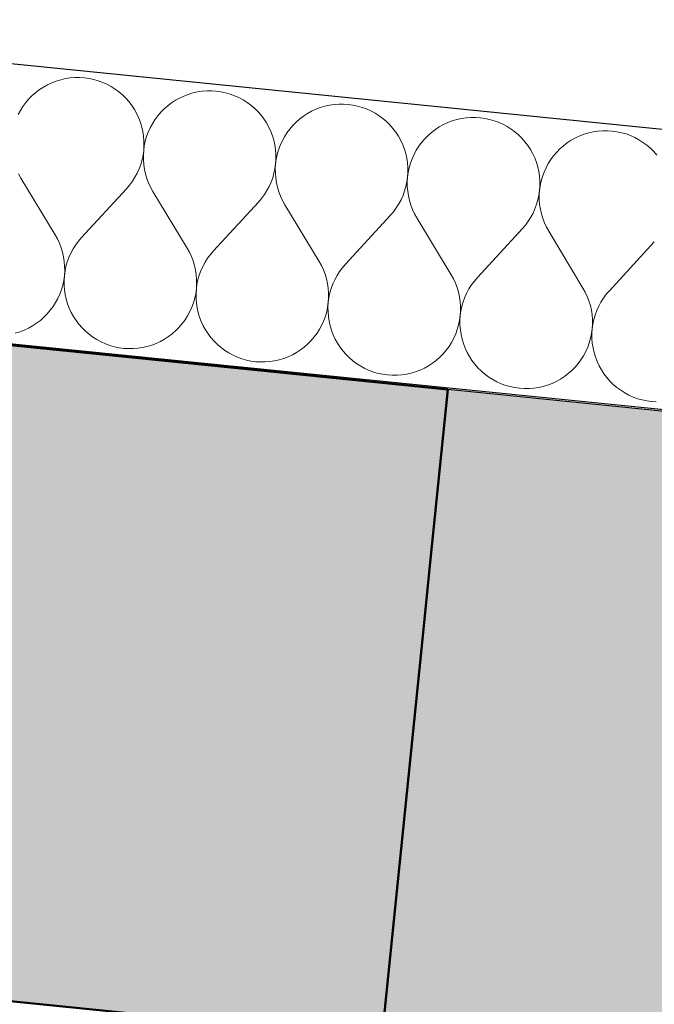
# Model space of a CAD drawing. Header units: millimetres. Extents: x -25972 to 4435, y -2839 to 20217.
# Tile 65 of 110: x -17951 to -17586, y 9391 to 9957. Entities that reach past the tile are written whole.
import ezdxf

# ---------------------------------------------------------------- set-up
doc = ezdxf.new("R2010")
doc.units = ezdxf.units.MM
doc.header["$MEASUREMENT"] = 0
doc.linetypes.add('Wipeout_Contour', pattern=[1000, 0, -1000])
for name, color, linetype in [('7._POHLED ZÁPADNÍ_2_3D prvky fasada nove', 7, 'Continuous'), ('7._POHLED ZÁPADNÍ_2_Konstrukce - nosné', 7, 'Continuous'), ('7._POHLED ZÁPADNÍ_2_Nové_3D prvky fasada nove', 7, 'Continuous'), ('7._POHLED ZÁPADNÍ_2_Nové_Konstrukce - nosné', 7, 'Continuous'), ('7._POHLED ZÁPADNÍ_2_Nové_Výplně – Řezové', 7, 'Continuous'), ('7._POHLED ZÁPADNÍ_2_Výplně – Řezové', 7, 'Continuous')]:
    doc.layers.add(name, color=color, linetype=linetype)

# ---------------------------------------------------------------- blocks, each defined once
blk = doc.blocks.new('*X37', base_point=(-26263.07, -5016.56))
at = {"layer": '7._POHLED ZÁPADNÍ_2_Nové_Výplně – Řezové', "color": 21, "linetype": 'Continuous', "lineweight": 20, "true_color": 0xffaaaa}
for p, q in [((-17924.23, 9923.21), (-17926.88, 9922.61)), ((-17921.54, 9923.61), (-17924.23, 9923.21)), ((-17918.82, 9923.83), (-17921.54, 9923.61)), ((-17916.1, 9923.84), (-17918.82, 9923.83)), ((-17913.39, 9923.67), (-17916.1, 9923.84)), ((-17910.69, 9923.3), (-17913.39, 9923.67)), ((-17908.03, 9922.74), (-17910.69, 9923.3)), ((-17936.88, 9918.39), (-17939.15, 9916.91)), ((-17934.5, 9919.71), (-17936.88, 9918.39)), ((-17932.03, 9920.86), (-17934.5, 9919.71)), ((-17929.49, 9921.83), (-17932.03, 9920.86)), ((-17926.88, 9922.61), (-17929.49, 9921.83)), ((-17905.42, 9921.99), (-17908.03, 9922.74)), ((-17902.86, 9921.05), (-17905.42, 9921.99)), ((-17900.38, 9919.94), (-17902.86, 9921.05)), ((-17897.98, 9918.65), (-17900.38, 9919.94)), ((-17895.69, 9917.19), (-17897.98, 9918.65)), ((-17943.36, 9913.47), (-17945.27, 9911.53)), ((-17941.32, 9915.26), (-17943.36, 9913.47)), ((-17939.15, 9916.91), (-17941.32, 9915.26)), ((-17893.5, 9915.58), (-17895.69, 9917.19)), ((-17891.43, 9913.81), (-17893.5, 9915.58)), ((-17889.49, 9911.9), (-17891.43, 9913.81)), ((-17887.7, 9909.85), (-17889.49, 9911.9)), ((-17858.69, 9912.07), (-17861.07, 9910.75)), ((-17856.22, 9913.21), (-17858.69, 9912.07)), ((-17853.68, 9914.18), (-17856.22, 9913.21)), ((-17851.08, 9914.96), (-17853.68, 9914.18)), ((-17848.42, 9915.56), (-17851.08, 9914.96)), ((-17845.73, 9915.97), (-17848.42, 9915.56)), ((-17843.02, 9916.18), (-17845.73, 9915.97)), ((-17840.3, 9916.2), (-17843.02, 9916.18)), ((-17837.58, 9916.02), (-17840.3, 9916.2)), ((-17834.89, 9915.65), (-17837.58, 9916.02)), ((-17832.23, 9915.09), (-17834.89, 9915.65)), ((-17829.61, 9914.34), (-17832.23, 9915.09)), ((-17827.06, 9913.41), (-17829.61, 9914.34)), ((-17824.57, 9912.29), (-17827.06, 9913.41)), ((-17822.18, 9911), (-17824.57, 9912.29)), ((-17948.66, 9907.27), (-17950.11, 9904.97)), ((-17947.04, 9909.46), (-17948.66, 9907.27)), ((-17945.27, 9911.53), (-17947.04, 9909.46)), ((-17886.06, 9907.69), (-17887.7, 9909.85)), ((-17884.57, 9905.41), (-17886.06, 9907.69)), ((-17865.51, 9907.61), (-17867.56, 9905.82)), ((-17863.35, 9909.26), (-17865.51, 9907.61)), ((-17861.07, 9910.75), (-17863.35, 9909.26)), ((-17819.88, 9909.55), (-17822.18, 9911)), ((-17817.69, 9907.93), (-17819.88, 9909.55)), ((-17815.62, 9906.16), (-17817.69, 9907.93)), ((-17813.69, 9904.25), (-17815.62, 9906.16)), ((-17777.88, 9906.53), (-17780.42, 9905.57)), ((-17775.27, 9907.32), (-17777.88, 9906.53)), ((-17772.62, 9907.91), (-17775.27, 9907.32)), ((-17769.93, 9908.32), (-17772.62, 9907.91)), ((-17767.21, 9908.53), (-17769.93, 9908.32)), ((-17764.49, 9908.55), (-17767.21, 9908.53)), ((-17761.78, 9908.37), (-17764.49, 9908.55)), ((-17759.08, 9908), (-17761.78, 9908.37)), ((-17756.42, 9907.44), (-17759.08, 9908)), ((-17753.81, 9906.69), (-17756.42, 9907.44)), ((-17751.25, 9905.76), (-17753.81, 9906.69)), ((-17950.11, 9904.97), (-17951.4, 9902.58)), ((-17883.25, 9903.03), (-17884.57, 9905.41)), ((-17882.11, 9900.56), (-17883.25, 9903.03)), ((-17881.14, 9898.02), (-17882.11, 9900.56)), ((-17871.24, 9901.81), (-17872.85, 9899.62)), ((-17869.47, 9903.88), (-17871.24, 9901.81)), ((-17867.56, 9905.82), (-17869.47, 9903.88)), ((-17811.89, 9902.2), (-17813.69, 9904.25)), ((-17810.25, 9900.04), (-17811.89, 9902.2)), ((-17787.54, 9901.61), (-17789.71, 9899.97)), ((-17785.26, 9903.1), (-17787.54, 9901.61)), ((-17782.89, 9904.42), (-17785.26, 9903.1)), ((-17780.42, 9905.57), (-17782.89, 9904.42)), ((-17748.77, 9904.64), (-17751.25, 9905.76)), ((-17746.37, 9903.35), (-17748.77, 9904.64)), ((-17744.07, 9901.9), (-17746.37, 9903.35)), ((-17741.89, 9900.28), (-17744.07, 9901.9)), ((-17694.12, 9900.67), (-17696.81, 9900.26)), ((-17691.41, 9900.88), (-17694.12, 9900.67)), ((-17688.69, 9900.9), (-17691.41, 9900.88)), ((-17685.97, 9900.72), (-17688.69, 9900.9)), ((-17683.28, 9900.35), (-17685.97, 9900.72)), ((-17880.36, 9895.41), (-17881.14, 9898.02)), ((-17879.77, 9892.75), (-17880.36, 9895.41)), ((-17875.59, 9894.93), (-17876.71, 9892.45)), ((-17874.31, 9897.33), (-17875.59, 9894.93)), ((-17872.85, 9899.62), (-17874.31, 9897.33)), ((-17808.77, 9897.76), (-17810.25, 9900.04)), ((-17807.45, 9895.38), (-17808.77, 9897.76)), ((-17806.3, 9892.91), (-17807.45, 9895.38)), ((-17793.66, 9896.23), (-17795.43, 9894.17)), ((-17791.75, 9898.17), (-17793.66, 9896.23)), ((-17789.71, 9899.97), (-17791.75, 9898.17)), ((-17739.82, 9898.51), (-17741.89, 9900.28)), ((-17737.88, 9896.6), (-17739.82, 9898.51)), ((-17736.09, 9894.56), (-17737.88, 9896.6)), ((-17709.46, 9895.45), (-17711.74, 9893.96)), ((-17707.08, 9896.77), (-17709.46, 9895.45)), ((-17704.61, 9897.92), (-17707.08, 9896.77)), ((-17702.07, 9898.88), (-17704.61, 9897.92)), ((-17699.46, 9899.67), (-17702.07, 9898.88)), ((-17696.81, 9900.26), (-17699.46, 9899.67)), ((-17680.62, 9899.79), (-17683.28, 9900.35)), ((-17678, 9899.04), (-17680.62, 9899.79)), ((-17675.44, 9898.11), (-17678, 9899.04)), ((-17672.96, 9897), (-17675.44, 9898.11)), ((-17670.57, 9895.71), (-17672.96, 9897)), ((-17668.27, 9894.25), (-17670.57, 9895.71)), ((-17879.36, 9890.06), (-17879.77, 9892.75)), ((-17879.15, 9887.35), (-17879.36, 9890.06)), ((-17877.64, 9889.89), (-17878.39, 9887.27)), ((-17876.71, 9892.45), (-17877.64, 9889.89)), ((-17805.34, 9890.37), (-17806.3, 9892.91)), ((-17804.55, 9887.76), (-17805.34, 9890.37)), ((-17798.5, 9889.68), (-17799.79, 9887.28)), ((-17797.05, 9891.98), (-17798.5, 9889.68)), ((-17795.43, 9894.17), (-17797.05, 9891.98)), ((-17734.45, 9892.39), (-17736.09, 9894.56)), ((-17732.96, 9890.11), (-17734.45, 9892.39)), ((-17731.64, 9887.73), (-17732.96, 9890.11)), ((-17715.95, 9890.52), (-17717.86, 9888.59)), ((-17713.9, 9892.32), (-17715.95, 9890.52)), ((-17711.74, 9893.96), (-17713.9, 9892.32)), ((-17666.08, 9892.63), (-17668.27, 9894.25)), ((-17664.01, 9890.87), (-17666.08, 9892.63)), ((-17662.08, 9888.95), (-17664.01, 9890.87)), ((-17628.81, 9890.27), (-17631.27, 9889.12)), ((-17626.26, 9891.24), (-17628.81, 9890.27)), ((-17623.66, 9892.02), (-17626.26, 9891.24)), ((-17621, 9892.62), (-17623.66, 9892.02)), ((-17618.31, 9893.02), (-17621, 9892.62)), ((-17615.6, 9893.23), (-17618.31, 9893.02)), ((-17612.88, 9893.25), (-17615.6, 9893.23)), ((-17610.17, 9893.08), (-17612.88, 9893.25)), ((-17607.47, 9892.71), (-17610.17, 9893.08)), ((-17604.81, 9892.15), (-17607.47, 9892.71)), ((-17602.19, 9891.4), (-17604.81, 9892.15)), ((-17599.64, 9890.46), (-17602.19, 9891.4)), ((-17597.16, 9889.35), (-17599.64, 9890.46)), ((-17594.76, 9888.06), (-17597.16, 9889.35)), ((-17879.31, 9881.92), (-17879.14, 9884.63)), ((-17878.95, 9884.61), (-17879.31, 9881.92)), ((-17879.14, 9884.63), (-17879.15, 9887.35)), ((-17878.39, 9887.27), (-17878.95, 9884.61)), ((-17803.96, 9885.11), (-17804.55, 9887.76)), ((-17803.56, 9882.42), (-17803.96, 9885.11)), ((-17800.9, 9884.8), (-17801.83, 9882.24)), ((-17799.79, 9887.28), (-17800.9, 9884.8)), ((-17730.5, 9885.26), (-17731.64, 9887.73)), ((-17729.53, 9882.72), (-17730.5, 9885.26)), ((-17721.24, 9884.33), (-17722.69, 9882.03)), ((-17719.62, 9886.52), (-17721.24, 9884.33)), ((-17717.86, 9888.59), (-17719.62, 9886.52)), ((-17660.28, 9886.91), (-17662.08, 9888.95)), ((-17658.64, 9884.74), (-17660.28, 9886.91)), ((-17657.15, 9882.46), (-17658.64, 9884.74)), ((-17638.1, 9884.67), (-17640.14, 9882.87)), ((-17635.93, 9886.32), (-17638.1, 9884.67)), ((-17633.65, 9887.8), (-17635.93, 9886.32)), ((-17631.27, 9889.12), (-17633.65, 9887.8)), ((-17592.46, 9886.6), (-17594.76, 9888.06)), ((-17590.28, 9884.99), (-17592.46, 9886.6)), ((-17588.21, 9883.22), (-17590.28, 9884.99)), ((-17880.25, 9876.56), (-17879.68, 9879.22)), ((-17879.68, 9879.22), (-17879.31, 9881.92)), ((-17879.31, 9881.92), (-17879.49, 9879.2)), ((-17879.49, 9879.2), (-17879.47, 9876.48)), ((-17803.35, 9879.7), (-17803.56, 9882.42)), ((-17803.33, 9876.98), (-17803.35, 9879.7)), ((-17802.58, 9879.63), (-17803.14, 9876.96)), ((-17801.83, 9882.24), (-17802.58, 9879.63)), ((-17728.75, 9880.11), (-17729.53, 9882.72)), ((-17728.15, 9877.46), (-17728.75, 9880.11)), ((-17723.98, 9879.63), (-17725.09, 9877.15)), ((-17722.69, 9882.03), (-17723.98, 9879.63)), ((-17655.84, 9880.08), (-17657.15, 9882.46)), ((-17654.69, 9877.61), (-17655.84, 9880.08)), ((-17643.82, 9878.87), (-17645.43, 9876.68)), ((-17642.05, 9880.94), (-17643.82, 9878.87)), ((-17640.14, 9882.87), (-17642.05, 9880.94)), ((-17586.27, 9881.31), (-17588.21, 9883.22)), ((-17584.48, 9879.26), (-17586.27, 9881.31)), ((-17881.93, 9871.39), (-17881, 9873.95)), ((-17881, 9873.95), (-17880.25, 9876.56)), ((-17879.47, 9876.48), (-17879.25, 9873.77)), ((-17879.25, 9873.77), (-17878.85, 9871.08)), ((-17803.88, 9871.57), (-17803.51, 9874.27)), ((-17803.51, 9874.27), (-17803.68, 9871.55)), ((-17803.51, 9874.27), (-17803.33, 9876.98)), ((-17803.14, 9876.96), (-17803.51, 9874.27)), ((-17727.75, 9874.77), (-17728.15, 9877.46)), ((-17727.54, 9872.06), (-17727.75, 9874.77)), ((-17726.03, 9874.59), (-17726.77, 9871.98)), ((-17725.09, 9877.15), (-17726.03, 9874.59)), ((-17653.72, 9875.07), (-17654.69, 9877.61)), ((-17652.94, 9872.47), (-17653.72, 9875.07)), ((-17652.35, 9869.81), (-17652.94, 9872.47)), ((-17646.89, 9874.38), (-17648.18, 9871.98)), ((-17645.43, 9876.68), (-17646.89, 9874.38)), ((-17951.15, 9868.46), (-17949.83, 9866.08)), ((-17885.8, 9864.22), (-17884.34, 9866.51)), ((-17884.34, 9866.51), (-17883.05, 9868.91)), ((-17883.05, 9868.91), (-17881.93, 9871.39)), ((-17878.85, 9871.08), (-17878.25, 9868.43)), ((-17878.25, 9868.43), (-17877.46, 9865.82)), ((-17805.19, 9866.3), (-17804.44, 9868.91)), ((-17804.44, 9868.91), (-17803.88, 9871.57)), ((-17803.68, 9871.55), (-17803.66, 9868.83)), ((-17803.66, 9868.83), (-17803.45, 9866.12)), ((-17728.07, 9863.93), (-17727.7, 9866.62)), ((-17727.7, 9866.62), (-17727.88, 9863.91)), ((-17727.7, 9866.62), (-17727.52, 9869.34)), ((-17727.33, 9869.32), (-17727.7, 9866.62)), ((-17727.52, 9869.34), (-17727.54, 9872.06)), ((-17726.77, 9871.98), (-17727.33, 9869.32)), ((-17651.94, 9867.12), (-17652.35, 9869.81)), ((-17651.73, 9864.41), (-17651.94, 9867.12)), ((-17650.22, 9866.95), (-17650.97, 9864.33)), ((-17649.29, 9869.5), (-17650.22, 9866.95)), ((-17648.18, 9871.98), (-17649.29, 9869.5)), ((-17930.15, 9833.47), (-17949.83, 9866.08)), ((-17889.19, 9859.96), (-17887.42, 9862.03)), ((-17887.42, 9862.03), (-17885.8, 9864.22)), ((-17877.46, 9865.82), (-17876.49, 9863.28)), ((-17876.49, 9863.28), (-17875.35, 9860.81)), ((-17808.53, 9858.87), (-17807.24, 9861.26)), ((-17807.24, 9861.26), (-17806.13, 9863.74)), ((-17806.13, 9863.74), (-17805.19, 9866.3)), ((-17803.45, 9866.12), (-17803.04, 9863.43)), ((-17803.04, 9863.43), (-17802.44, 9860.78)), ((-17729.39, 9858.65), (-17728.64, 9861.26)), ((-17728.64, 9861.26), (-17728.07, 9863.93)), ((-17727.88, 9863.91), (-17727.86, 9861.19)), ((-17727.86, 9861.19), (-17727.64, 9858.47)), ((-17651.9, 9858.97), (-17651.72, 9861.69)), ((-17651.53, 9861.67), (-17651.9, 9858.97)), ((-17651.72, 9861.69), (-17651.73, 9864.41)), ((-17650.97, 9864.33), (-17651.53, 9861.67)), ((-17914.99, 9831.94), (-17889.19, 9859.96)), ((-17875.35, 9860.81), (-17874.02, 9858.43)), ((-17854.34, 9825.82), (-17874.02, 9858.43)), ((-17811.61, 9854.38), (-17809.99, 9856.57)), ((-17809.99, 9856.57), (-17808.53, 9858.87)), ((-17802.44, 9860.78), (-17801.66, 9858.17)), ((-17801.66, 9858.17), (-17800.69, 9855.63)), ((-17800.69, 9855.63), (-17799.54, 9853.16)), ((-17731.44, 9853.61), (-17730.32, 9856.09)), ((-17730.32, 9856.09), (-17729.39, 9858.65)), ((-17727.64, 9858.47), (-17727.24, 9855.78)), ((-17727.24, 9855.78), (-17726.64, 9853.13)), ((-17652.83, 9853.62), (-17652.27, 9856.28)), ((-17652.27, 9856.28), (-17651.9, 9858.97)), ((-17651.9, 9858.97), (-17652.07, 9856.26)), ((-17652.07, 9856.26), (-17652.05, 9853.54)), ((-17839.18, 9824.29), (-17813.38, 9852.32)), ((-17813.38, 9852.32), (-17811.61, 9854.38)), ((-17799.54, 9853.16), (-17798.22, 9850.79)), ((-17778.54, 9818.17), (-17798.22, 9850.79)), ((-17734.19, 9848.92), (-17732.73, 9851.22)), ((-17732.73, 9851.22), (-17731.44, 9853.61)), ((-17726.64, 9853.13), (-17725.85, 9850.52)), ((-17725.85, 9850.52), (-17724.88, 9847.98)), ((-17654.52, 9848.45), (-17653.58, 9851)), ((-17653.58, 9851), (-17652.83, 9853.62)), ((-17652.05, 9853.54), (-17651.84, 9850.83)), ((-17651.84, 9850.83), (-17651.43, 9848.14)), ((-17763.38, 9816.64), (-17737.57, 9844.67)), ((-17737.57, 9844.67), (-17735.8, 9846.73)), ((-17735.8, 9846.73), (-17734.19, 9848.92)), ((-17724.88, 9847.98), (-17723.73, 9845.52)), ((-17723.73, 9845.52), (-17722.41, 9843.14)), ((-17656.92, 9843.57), (-17655.63, 9845.97)), ((-17655.63, 9845.97), (-17654.52, 9848.45)), ((-17651.43, 9848.14), (-17650.83, 9845.48)), ((-17650.83, 9845.48), (-17650.05, 9842.88)), ((-17702.73, 9810.52), (-17722.41, 9843.14)), ((-17661.77, 9837.02), (-17660, 9839.09)), ((-17660, 9839.09), (-17658.38, 9841.27)), ((-17658.38, 9841.27), (-17656.92, 9843.57)), ((-17650.05, 9842.88), (-17649.08, 9840.33)), ((-17649.08, 9840.33), (-17647.93, 9837.87)), ((-17928.83, 9831.09), (-17930.15, 9833.47)), ((-17687.57, 9808.99), (-17661.77, 9837.02)), ((-17647.93, 9837.87), (-17646.61, 9835.49)), ((-17626.93, 9802.87), (-17646.61, 9835.49)), ((-17927.68, 9828.62), (-17928.83, 9831.09)), ((-17926.71, 9826.08), (-17927.68, 9828.62)), ((-17918.37, 9827.68), (-17919.83, 9825.39)), ((-17916.76, 9829.87), (-17918.37, 9827.68)), ((-17914.99, 9831.94), (-17916.76, 9829.87)), ((-17611.76, 9801.34), (-17585.96, 9829.37)), ((-17925.92, 9823.48), (-17926.71, 9826.08)), ((-17925.32, 9820.82), (-17925.92, 9823.48)), ((-17921.12, 9822.99), (-17922.24, 9820.51)), ((-17919.83, 9825.39), (-17921.12, 9822.99)), ((-17853.02, 9823.44), (-17854.34, 9825.82)), ((-17851.87, 9820.97), (-17853.02, 9823.44)), ((-17840.95, 9822.22), (-17842.57, 9820.03)), ((-17839.18, 9824.29), (-17840.95, 9822.22)), ((-17924.92, 9818.13), (-17925.32, 9820.82)), ((-17924.7, 9815.42), (-17924.92, 9818.13)), ((-17923.17, 9817.96), (-17923.93, 9815.34)), ((-17922.24, 9820.51), (-17923.17, 9817.96)), ((-17850.9, 9818.43), (-17851.87, 9820.97)), ((-17850.12, 9815.83), (-17850.9, 9818.43)), ((-17849.52, 9813.17), (-17850.12, 9815.83)), ((-17844.03, 9817.74), (-17845.32, 9815.34)), ((-17842.57, 9820.03), (-17844.03, 9817.74)), ((-17777.21, 9815.79), (-17778.54, 9818.17)), ((-17776.07, 9813.33), (-17777.21, 9815.79)), ((-17763.38, 9816.64), (-17765.15, 9814.57)), ((-17925.23, 9807.29), (-17924.86, 9809.98)), ((-17924.86, 9809.98), (-17925.04, 9807.27)), ((-17924.86, 9809.98), (-17924.68, 9812.7)), ((-17924.49, 9812.68), (-17924.86, 9809.98)), ((-17924.68, 9812.7), (-17924.7, 9815.42)), ((-17923.93, 9815.34), (-17924.49, 9812.68)), ((-17849.11, 9810.48), (-17849.52, 9813.17)), ((-17848.9, 9807.77), (-17849.11, 9810.48)), ((-17847.37, 9810.31), (-17848.12, 9807.69)), ((-17846.43, 9812.86), (-17847.37, 9810.31)), ((-17845.32, 9815.34), (-17846.43, 9812.86)), ((-17775.1, 9810.78), (-17776.07, 9813.33)), ((-17774.31, 9808.18), (-17775.1, 9810.78)), ((-17768.22, 9810.09), (-17769.51, 9807.69)), ((-17766.76, 9812.39), (-17768.22, 9810.09)), ((-17765.15, 9814.57), (-17766.76, 9812.39)), ((-17701.41, 9808.14), (-17702.73, 9810.52)), ((-17926.53, 9802.01), (-17925.79, 9804.63)), ((-17925.79, 9804.63), (-17925.23, 9807.29)), ((-17925.04, 9807.27), (-17925.02, 9804.55)), ((-17925.02, 9804.55), (-17924.81, 9801.84)), ((-17849.05, 9802.34), (-17848.88, 9805.05)), ((-17848.68, 9805.03), (-17849.05, 9802.34)), ((-17848.88, 9805.05), (-17848.9, 9807.77)), ((-17848.12, 9807.69), (-17848.68, 9805.03)), ((-17773.71, 9805.53), (-17774.31, 9808.18)), ((-17773.31, 9802.84), (-17773.71, 9805.53)), ((-17770.63, 9805.21), (-17771.56, 9802.66)), ((-17769.51, 9807.69), (-17770.63, 9805.21)), ((-17700.26, 9805.68), (-17701.41, 9808.14)), ((-17699.29, 9803.14), (-17700.26, 9805.68)), ((-17690.96, 9804.74), (-17692.42, 9802.44)), ((-17689.34, 9806.93), (-17690.96, 9804.74)), ((-17687.57, 9808.99), (-17689.34, 9806.93)), ((-17928.58, 9796.97), (-17927.47, 9799.45)), ((-17927.47, 9799.45), (-17926.53, 9802.01)), ((-17924.81, 9801.84), (-17924.41, 9799.15)), ((-17924.41, 9799.15), (-17923.81, 9796.49)), ((-17849.98, 9796.98), (-17849.42, 9799.64)), ((-17849.42, 9799.64), (-17849.05, 9802.34)), ((-17849.05, 9802.34), (-17849.23, 9799.62)), ((-17849.23, 9799.62), (-17849.22, 9796.9)), ((-17773.09, 9800.12), (-17773.31, 9802.84)), ((-17773.07, 9797.4), (-17773.09, 9800.12)), ((-17772.31, 9800.04), (-17772.88, 9797.38)), ((-17771.56, 9802.66), (-17772.31, 9800.04)), ((-17698.51, 9800.53), (-17699.29, 9803.14)), ((-17697.91, 9797.88), (-17698.51, 9800.53)), ((-17693.71, 9800.05), (-17694.82, 9797.57)), ((-17692.42, 9802.44), (-17693.71, 9800.05)), ((-17625.6, 9800.5), (-17626.93, 9802.87)), ((-17624.46, 9798.03), (-17625.6, 9800.5)), ((-17613.53, 9799.28), (-17615.15, 9797.09)), ((-17611.76, 9801.34), (-17613.53, 9799.28)), ((-17931.32, 9792.28), (-17929.87, 9794.57)), ((-17929.87, 9794.57), (-17928.58, 9796.97)), ((-17923.81, 9796.49), (-17923.03, 9793.89)), ((-17923.03, 9793.89), (-17922.06, 9791.34)), ((-17851.66, 9791.81), (-17850.73, 9794.36)), ((-17850.73, 9794.36), (-17849.98, 9796.98)), ((-17849.22, 9796.9), (-17849, 9794.19)), ((-17849, 9794.19), (-17848.6, 9791.5)), ((-17773.62, 9791.99), (-17773.25, 9794.69)), ((-17773.25, 9794.69), (-17773.43, 9791.97)), ((-17773.25, 9794.69), (-17773.07, 9797.4)), ((-17772.88, 9797.38), (-17773.25, 9794.69)), ((-17697.5, 9795.19), (-17697.91, 9797.88)), ((-17697.29, 9792.47), (-17697.5, 9795.19)), ((-17695.76, 9795.01), (-17696.51, 9792.4)), ((-17694.82, 9797.57), (-17695.76, 9795.01)), ((-17623.49, 9795.49), (-17624.46, 9798.03)), ((-17622.7, 9792.88), (-17623.49, 9795.49)), ((-17616.61, 9794.79), (-17617.9, 9792.4)), ((-17615.15, 9797.09), (-17616.61, 9794.79)), ((-17936.61, 9786.08), (-17934.7, 9788.02)), ((-17934.7, 9788.02), (-17932.94, 9790.09)), ((-17932.94, 9790.09), (-17931.32, 9792.28)), ((-17922.06, 9791.34), (-17920.92, 9788.87)), ((-17920.92, 9788.87), (-17919.6, 9786.49)), ((-17854.06, 9786.93), (-17852.77, 9789.32)), ((-17852.77, 9789.32), (-17851.66, 9791.81)), ((-17848.6, 9791.5), (-17848.01, 9788.84)), ((-17848.01, 9788.84), (-17847.22, 9786.24)), ((-17774.92, 9786.71), (-17774.17, 9789.33)), ((-17774.17, 9789.33), (-17773.62, 9791.99)), ((-17773.43, 9791.97), (-17773.41, 9789.25)), ((-17773.41, 9789.25), (-17773.2, 9786.54)), ((-17697.44, 9787.04), (-17697.27, 9789.75)), ((-17697.07, 9789.73), (-17697.44, 9787.04)), ((-17697.27, 9789.75), (-17697.29, 9792.47)), ((-17696.51, 9792.4), (-17697.07, 9789.73)), ((-17622.1, 9790.23), (-17622.7, 9792.88)), ((-17621.7, 9787.54), (-17622.1, 9790.23)), ((-17621.48, 9784.83), (-17621.7, 9787.54)), ((-17619.95, 9787.36), (-17620.7, 9784.75)), ((-17619.02, 9789.92), (-17619.95, 9787.36)), ((-17617.9, 9792.4), (-17619.02, 9789.92)), ((-17943.1, 9781.15), (-17940.82, 9782.64)), ((-17940.82, 9782.64), (-17938.66, 9784.29)), ((-17938.66, 9784.29), (-17936.61, 9786.08)), ((-17919.6, 9786.49), (-17918.12, 9784.22)), ((-17918.12, 9784.22), (-17916.47, 9782.05)), ((-17916.47, 9782.05), (-17914.68, 9780)), ((-17858.9, 9780.37), (-17857.13, 9782.44)), ((-17857.13, 9782.44), (-17855.52, 9784.63)), ((-17855.52, 9784.63), (-17854.06, 9786.93)), ((-17847.22, 9786.24), (-17846.26, 9783.69)), ((-17846.26, 9783.69), (-17845.11, 9781.23)), ((-17778.26, 9779.28), (-17776.97, 9781.68)), ((-17776.97, 9781.68), (-17775.86, 9784.16)), ((-17775.86, 9784.16), (-17774.92, 9786.71)), ((-17773.2, 9786.54), (-17772.8, 9783.85)), ((-17772.8, 9783.85), (-17772.2, 9781.19)), ((-17699.12, 9779.07), (-17698.37, 9781.68)), ((-17698.37, 9781.68), (-17697.81, 9784.34)), ((-17697.81, 9784.34), (-17697.44, 9787.04)), ((-17697.44, 9787.04), (-17697.62, 9784.32)), ((-17697.62, 9784.32), (-17697.6, 9781.6)), ((-17621.64, 9779.39), (-17621.46, 9782.11)), ((-17621.27, 9782.09), (-17621.64, 9779.39)), ((-17621.46, 9782.11), (-17621.48, 9784.83)), ((-17620.7, 9784.75), (-17621.27, 9782.09)), ((-17953.1, 9776.94), (-17950.49, 9777.72)), ((-17950.49, 9777.72), (-17947.95, 9778.69)), ((-17947.95, 9778.69), (-17945.48, 9779.83)), ((-17945.48, 9779.83), (-17943.1, 9781.15)), ((-17914.68, 9780), (-17912.74, 9778.09)), ((-17912.74, 9778.09), (-17910.67, 9776.32)), ((-17910.67, 9776.32), (-17908.49, 9774.71)), ((-17865.02, 9774.99), (-17862.85, 9776.64)), ((-17862.85, 9776.64), (-17860.81, 9778.43)), ((-17860.81, 9778.43), (-17858.9, 9780.37)), ((-17845.11, 9781.23), (-17843.79, 9778.85)), ((-17843.79, 9778.85), (-17842.31, 9776.57)), ((-17842.31, 9776.57), (-17840.67, 9774.4)), ((-17781.32, 9774.79), (-17779.71, 9776.98)), ((-17779.71, 9776.98), (-17778.26, 9779.28)), ((-17772.2, 9781.19), (-17771.42, 9778.59)), ((-17771.42, 9778.59), (-17770.45, 9776.05)), ((-17770.45, 9776.05), (-17769.31, 9773.58)), ((-17701.16, 9774.03), (-17700.05, 9776.51)), ((-17700.05, 9776.51), (-17699.12, 9779.07)), ((-17697.6, 9781.6), (-17697.39, 9778.89)), ((-17697.39, 9778.89), (-17696.99, 9776.2)), ((-17696.99, 9776.2), (-17696.4, 9773.55)), ((-17622.56, 9774.03), (-17622, 9776.7)), ((-17622, 9776.7), (-17621.64, 9779.39)), ((-17621.64, 9779.39), (-17621.81, 9776.68)), ((-17621.81, 9776.68), (-17621.8, 9773.96)), ((-17908.49, 9774.71), (-17906.19, 9773.25)), ((-17906.19, 9773.25), (-17903.79, 9771.96)), ((-17903.79, 9771.96), (-17901.31, 9770.85)), ((-17901.31, 9770.85), (-17898.76, 9769.91)), ((-17874.69, 9770.07), (-17872.14, 9771.04)), ((-17872.14, 9771.04), (-17869.68, 9772.19)), ((-17869.68, 9772.19), (-17867.3, 9773.51)), ((-17867.3, 9773.51), (-17865.02, 9774.99)), ((-17840.67, 9774.4), (-17838.87, 9772.35)), ((-17838.87, 9772.35), (-17836.94, 9770.44)), ((-17836.94, 9770.44), (-17834.87, 9768.67)), ((-17787.05, 9768.99), (-17785, 9770.79)), ((-17785, 9770.79), (-17783.09, 9772.72)), ((-17783.09, 9772.72), (-17781.32, 9774.79)), ((-17769.31, 9773.58), (-17767.99, 9771.2)), ((-17767.99, 9771.2), (-17766.5, 9768.92)), ((-17703.9, 9769.33), (-17702.45, 9771.63)), ((-17702.45, 9771.63), (-17701.16, 9774.03)), ((-17696.4, 9773.55), (-17695.61, 9770.94)), ((-17695.61, 9770.94), (-17694.65, 9768.4)), ((-17624.24, 9768.86), (-17623.31, 9771.42)), ((-17623.31, 9771.42), (-17622.56, 9774.03)), ((-17621.8, 9773.96), (-17621.59, 9771.24)), ((-17621.59, 9771.24), (-17621.18, 9768.55)), ((-17898.76, 9769.91), (-17896.14, 9769.16)), ((-17896.14, 9769.16), (-17893.48, 9768.6)), ((-17893.48, 9768.6), (-17890.78, 9768.23)), ((-17890.78, 9768.23), (-17888.07, 9768.06)), ((-17888.07, 9768.06), (-17885.35, 9768.07)), ((-17885.35, 9768.07), (-17882.64, 9768.29)), ((-17882.64, 9768.29), (-17879.94, 9768.69)), ((-17879.94, 9768.69), (-17877.29, 9769.29)), ((-17877.29, 9769.29), (-17874.69, 9770.07)), ((-17834.87, 9768.67), (-17832.68, 9767.06)), ((-17832.68, 9767.06), (-17830.38, 9765.6)), ((-17830.38, 9765.6), (-17827.99, 9764.31)), ((-17793.87, 9764.54), (-17791.49, 9765.86)), ((-17791.49, 9765.86), (-17789.21, 9767.34)), ((-17789.21, 9767.34), (-17787.05, 9768.99)), ((-17766.5, 9768.92), (-17764.86, 9766.75)), ((-17764.86, 9766.75), (-17763.07, 9764.71)), ((-17763.07, 9764.71), (-17761.13, 9762.79)), ((-17709.2, 9763.14), (-17707.29, 9765.07)), ((-17707.29, 9765.07), (-17705.52, 9767.14)), ((-17705.52, 9767.14), (-17703.9, 9769.33)), ((-17694.65, 9768.4), (-17693.5, 9765.93)), ((-17693.5, 9765.93), (-17692.18, 9763.55)), ((-17626.64, 9763.98), (-17625.36, 9766.38)), ((-17625.36, 9766.38), (-17624.24, 9768.86)), ((-17621.18, 9768.55), (-17620.59, 9765.9)), ((-17620.59, 9765.9), (-17619.81, 9763.29)), ((-17827.99, 9764.31), (-17825.5, 9763.2)), ((-17825.5, 9763.2), (-17822.95, 9762.26)), ((-17822.95, 9762.26), (-17820.33, 9761.52)), ((-17820.33, 9761.52), (-17817.67, 9760.95)), ((-17817.67, 9760.95), (-17814.98, 9760.58)), ((-17814.98, 9760.58), (-17812.26, 9760.41)), ((-17812.26, 9760.41), (-17809.54, 9760.43)), ((-17809.54, 9760.43), (-17806.83, 9760.64)), ((-17806.83, 9760.64), (-17804.14, 9761.04)), ((-17804.14, 9761.04), (-17801.48, 9761.64)), ((-17801.48, 9761.64), (-17798.88, 9762.42)), ((-17798.88, 9762.42), (-17796.34, 9763.39)), ((-17796.34, 9763.39), (-17793.87, 9764.54)), ((-17761.13, 9762.79), (-17759.06, 9761.03)), ((-17759.06, 9761.03), (-17756.87, 9759.41)), ((-17756.87, 9759.41), (-17754.58, 9757.95)), ((-17715.69, 9758.21), (-17713.41, 9759.7)), ((-17713.41, 9759.7), (-17711.24, 9761.34)), ((-17711.24, 9761.34), (-17709.2, 9763.14)), ((-17692.18, 9763.55), (-17690.7, 9761.27)), ((-17690.7, 9761.27), (-17689.05, 9759.1)), ((-17689.05, 9759.1), (-17687.26, 9757.06)), ((-17631.48, 9757.43), (-17629.71, 9759.49)), ((-17629.71, 9759.49), (-17628.1, 9761.68)), ((-17628.1, 9761.68), (-17626.64, 9763.98)), ((-17619.81, 9763.29), (-17618.84, 9760.75)), ((-17618.84, 9760.75), (-17617.7, 9758.28)), ((-17754.58, 9757.95), (-17752.18, 9756.67)), ((-17752.18, 9756.67), (-17749.7, 9755.55)), ((-17749.7, 9755.55), (-17747.14, 9754.62)), ((-17747.14, 9754.62), (-17744.53, 9753.87)), ((-17744.53, 9753.87), (-17741.87, 9753.31)), ((-17731.02, 9752.99), (-17728.33, 9753.4)), ((-17728.33, 9753.4), (-17725.68, 9753.99)), ((-17725.68, 9753.99), (-17723.07, 9754.78)), ((-17723.07, 9754.78), (-17720.53, 9755.74)), ((-17720.53, 9755.74), (-17718.06, 9756.89)), ((-17718.06, 9756.89), (-17715.69, 9758.21)), ((-17687.26, 9757.06), (-17685.32, 9755.15)), ((-17685.32, 9755.15), (-17683.26, 9753.38)), ((-17683.26, 9753.38), (-17681.07, 9751.76)), ((-17637.6, 9752.05), (-17635.43, 9753.69)), ((-17635.43, 9753.69), (-17633.39, 9755.49)), ((-17633.39, 9755.49), (-17631.48, 9757.43)), ((-17617.7, 9758.28), (-17616.38, 9755.9)), ((-17616.38, 9755.9), (-17614.89, 9753.62)), ((-17614.89, 9753.62), (-17613.25, 9751.46)), ((-17741.87, 9753.31), (-17739.17, 9752.94)), ((-17739.17, 9752.94), (-17736.46, 9752.76)), ((-17736.46, 9752.76), (-17733.74, 9752.78)), ((-17733.74, 9752.78), (-17731.02, 9752.99)), ((-17681.07, 9751.76), (-17678.77, 9750.31)), ((-17678.77, 9750.31), (-17676.38, 9749.02)), ((-17676.38, 9749.02), (-17673.89, 9747.9)), ((-17673.89, 9747.9), (-17671.34, 9746.97)), ((-17647.27, 9747.13), (-17644.73, 9748.1)), ((-17644.73, 9748.1), (-17642.26, 9749.24)), ((-17642.26, 9749.24), (-17639.88, 9750.56)), ((-17639.88, 9750.56), (-17637.6, 9752.05)), ((-17613.25, 9751.46), (-17611.45, 9749.41)), ((-17611.45, 9749.41), (-17609.52, 9747.5)), ((-17671.34, 9746.97), (-17668.72, 9746.22)), ((-17668.72, 9746.22), (-17666.06, 9745.66)), ((-17666.06, 9745.66), (-17663.37, 9745.29)), ((-17663.37, 9745.29), (-17660.65, 9745.11)), ((-17660.65, 9745.11), (-17657.93, 9745.13)), ((-17657.93, 9745.13), (-17655.22, 9745.34)), ((-17655.22, 9745.34), (-17652.53, 9745.75)), ((-17652.53, 9745.75), (-17649.87, 9746.34)), ((-17649.87, 9746.34), (-17647.27, 9747.13)), ((-17609.52, 9747.5), (-17607.45, 9745.73)), ((-17607.45, 9745.73), (-17605.26, 9744.11)), ((-17605.26, 9744.11), (-17602.97, 9742.66)), ((-17602.97, 9742.66), (-17600.57, 9741.37)), ((-17600.57, 9741.37), (-17598.09, 9740.25)), ((-17598.09, 9740.25), (-17595.53, 9739.32)), ((-17595.53, 9739.32), (-17592.92, 9738.57)), ((-17592.92, 9738.57), (-17590.26, 9738.01)), ((-17590.26, 9738.01), (-17587.56, 9737.64)), ((-17587.56, 9737.64), (-17584.85, 9737.46))]:
    blk.add_line(p, q, dxfattribs=at)

msp = doc.modelspace()

# ---------------------------------------------------------------- linework, layer by layer
at = {"layer": '7._POHLED ZÁPADNÍ_2_Konstrukce - nosné', "color": 7, "linetype": 'Continuous', "lineweight": 50}
for p, q in [((-17714.73, 9645.12), (-17719.77, 9595.37)), ((-17719.77, 9595.37), (-17742.45, 9371.52))]:
    msp.add_line(p, q, dxfattribs=at)
at = {"layer": '7._POHLED ZÁPADNÍ_2_Konstrukce - nosné', "color": 7, "linetype": 'Continuous', "lineweight": 50, "flags": 128}
msp.add_lwpolyline([(-18254.49, 9423.39), (-17742.45, 9371.52)], dxfattribs=at)

# ---------------------------------------------------------------- wipeouts: each hides what was drawn before it
at = {"color": 254, "linetype": 'Wipeout_Contour', "lineweight": 0, "ltscale": 120455.95835}
msp.add_wipeout([(-18216.58, 9857.58), (-18222.6, 9797.88), (-16829.98, 9657.38), (-16823.96, 9717.08), (-16813.92, 9816.57), (-18206.54, 9957.07)], dxfattribs=at).dxf.layer = '7._POHLED ZÁPADNÍ_2_Nové_Výplně – Řezové'

# ---------------------------------------------------------------- next in the draw order: hatches: boundary and pattern name
at = {"layer": '7._POHLED ZÁPADNÍ_2_Nové_Výplně – Řezové', "linetype": 'Continuous', "lineweight": 0, "true_color": 0xf2b2b2}
msp.add_hatch(color=9, dxfattribs=at).paths.add_polyline_path([(-17704.65, 9744.61), (-17742.45, 9371.52), (-17145.5, 9311.05), (-17107.71, 9684.14)])
at = {"layer": '7._POHLED ZÁPADNÍ_2_Výplně – Řezové', "linetype": 'Continuous', "lineweight": 13}
msp.add_hatch(color=254, dxfattribs=at).paths.add_polyline_path([(-18254.49, 9423.39), (-17742.45, 9371.52), (-17704.65, 9744.61), (-18216.69, 9796.48)])

# ---------------------------------------------------------------- next in the draw order: linework, layer by layer
at = {"layer": '7._POHLED ZÁPADNÍ_2_Konstrukce - nosné', "color": 7, "linetype": 'Continuous', "lineweight": 50}
msp.add_line((-17704.65, 9744.61), (-17714.73, 9645.12), dxfattribs=at)
at = {"layer": '7._POHLED ZÁPADNÍ_2_Konstrukce - nosné', "color": 7, "linetype": 'Continuous', "lineweight": 50, "flags": 128}
msp.add_lwpolyline([(-17704.65, 9744.61), (-18216.69, 9796.48)], dxfattribs=at)
at = {"layer": '7._POHLED ZÁPADNÍ_2_Nové_3D prvky fasada nove', "color": 1, "linetype": 'Continuous', "lineweight": 25, "flags": 128}
msp.add_lwpolyline([(-17107.71, 9684.14), (-17704.65, 9744.61)], dxfattribs=at)
at = {"layer": '7._POHLED ZÁPADNÍ_2_Nové_Konstrukce - nosné', "color": 1, "linetype": 'Continuous', "lineweight": 25, "flags": 128}
for points in [[(-16813.92, 9816.57), (-18206.54, 9957.07)], [(-18222.6, 9797.88), (-16829.98, 9657.38)]]:
    msp.add_lwpolyline(points, dxfattribs=at)

# ---------------------------------------------------------------- next in the draw order: block references
at = {"layer": '7._POHLED ZÁPADNÍ_2_3D prvky fasada nove', "color": 9, "linetype": 'Continuous', "lineweight": 13}
msp.add_blockref('*X37', (-26263.07, -5016.56), dxfattribs=at)

doc.saveas('drawing.dxf')
